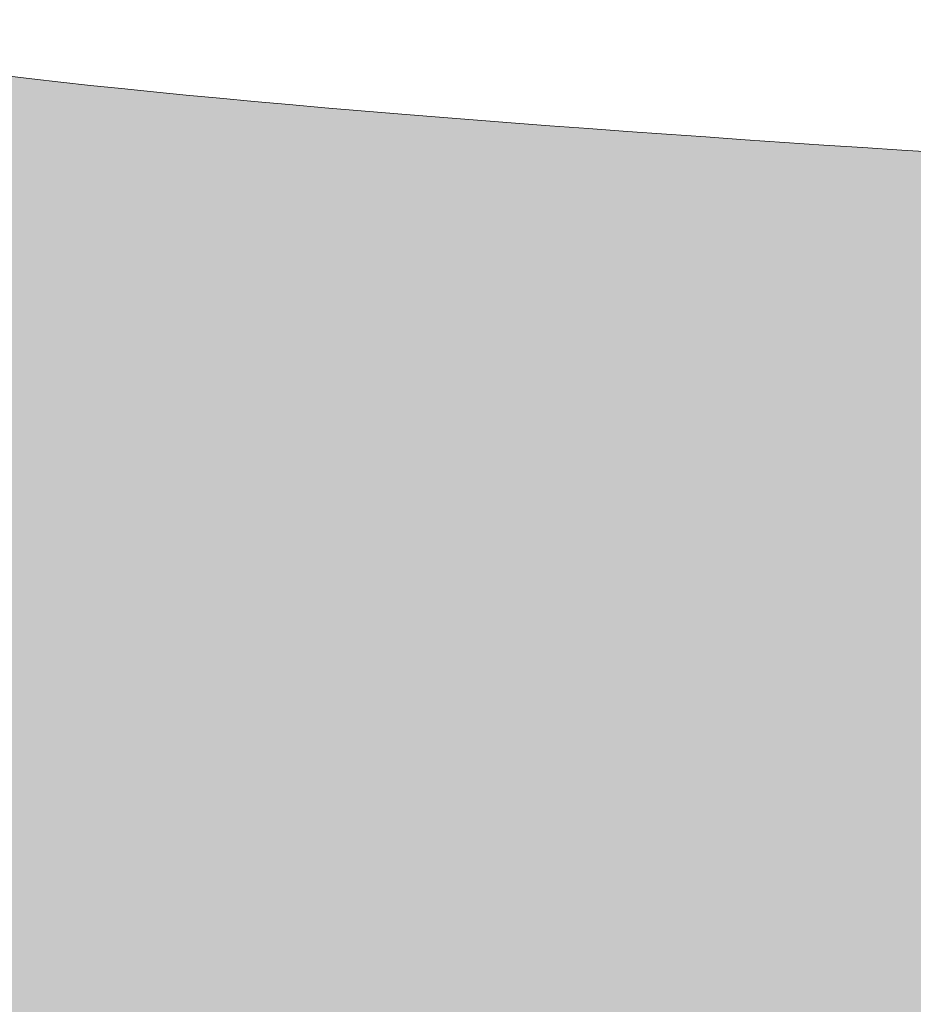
# Model space of a CAD drawing. Header units: inches. Extents: x 0 to 5108, y 0 to 2887.
# Tile 11 of 17: x 417 to 439, y 137 to 162. Entities that reach past the tile are written whole.
import ezdxf

# ---------------------------------------------------------------- set-up
doc = ezdxf.new("R2010")
doc.units = ezdxf.units.IN
doc.header["$MEASUREMENT"] = 0
doc.layers.add('Layer 3', color=7, linetype='Continuous')

msp = doc.modelspace()

# ---------------------------------------------------------------- hatches: boundary and pattern name
at = {"ltscale": 5}
h = msp.add_hatch(color=18, dxfattribs=at)
edge = h.paths.add_edge_path(flags=16)
edge.add_arc((517.299, 139), 2.1, 0, 360)
edge = h.paths.add_edge_path(flags=16)
edge.add_arc((517.299, 131), 2.1, 0, 360)
edge = h.paths.add_edge_path()
edge.add_spline(control_points=[(511.703, 148.943), (522.154, 144.659), (526.669, 140.985), (528.6, 138.778)], knot_values=[4, 4, 4, 4, 4.611957, 4.611957, 4.611957, 4.611957], degree=3, periodic=0)
edge.add_line((528.6, 138.778), (528.6, 113.899))
edge.add_arc((527.6, 113.899), 1, 270, 360, ccw=False)
edge.add_line((527.6, 112.899), (390.8, 112.899))
edge.add_arc((390.8, 113.899), 1, 180, 270, ccw=False)
edge.add_line((389.8, 113.899), (389.8, 180.153))
edge.add_spline(control_points=[(389.8, 180.153), (390.278, 177.498), (391.308, 173.677), (393.49, 170.773)], knot_values=[0.411925, 0.411925, 0.411925, 0.411925, 1, 1, 1, 1], degree=3, periodic=0)
edge.add_spline(control_points=[(393.49, 170.773), (397.2, 165.835), (402.816, 162.363), (413.798, 160.584)], knot_values=[1, 1, 1, 1, 2, 2, 2, 2], degree=3, periodic=0)
edge.add_spline(control_points=[(413.798, 160.584), (424.781, 158.805), (459.702, 157.159), (459.702, 157.159)], knot_values=[2, 2, 2, 2, 3, 3, 3, 3], degree=3, periodic=0)
edge.add_spline(control_points=[(459.702, 157.159), (459.702, 157.159), (494.624, 156.457), (511.703, 148.943)], knot_values=[3, 3, 3, 3, 4, 4, 4, 4], degree=3, periodic=0)

# ---------------------------------------------------------------- linework, layer by layer
at = {"layer": 'Layer 3', "lineweight": 0}
msp.add_open_spline([(413.799, 160.584), (424.781, 158.805), (459.702, 157.16), (459.702, 157.16)], degree=3, dxfattribs=at)

doc.saveas('drawing.dxf')
